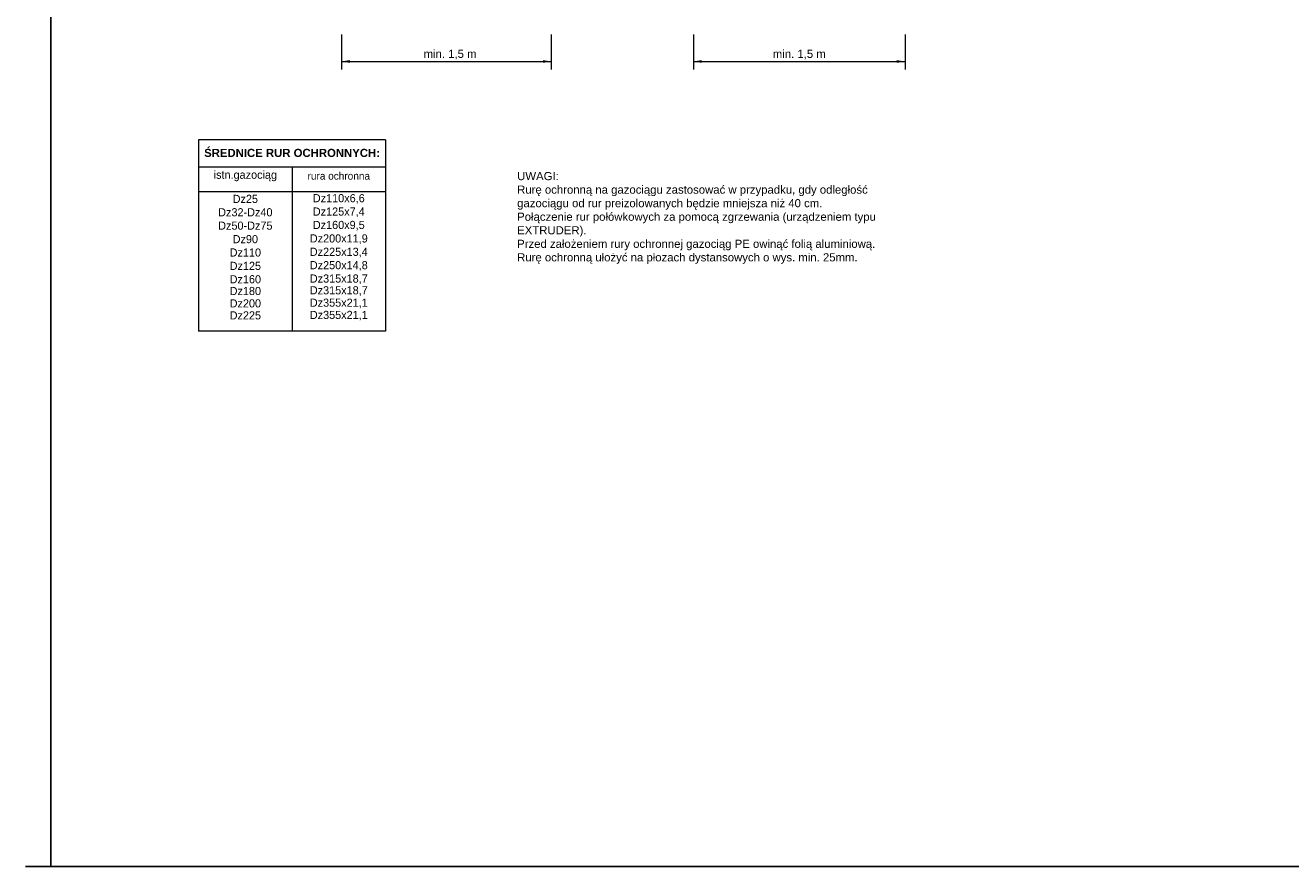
# Model space of a CAD drawing. Extents: x 6568842 to 6569315, y 5583805 to 5584087.
# Tile 1 of 3: x 6569112 to 6569214, y 5583951 to 5584019. Entities that reach past the tile are written whole.
import ezdxf

# ---------------------------------------------------------------- set-up
doc = ezdxf.new("R2010")
doc.units = 0
for name, color, linetype, lineweight in [('!Opisy', 160, 'CONTINUOUS', 9), ('!Rzutnia', 7, 'CONTINUOUS', 5), ('!Wymiarowanie', 7, 'CONTINUOUS', 9), ('pomocnicza', 140, 'CONTINUOUS', 30)]:
    doc.layers.add(name, color=color, linetype=linetype, lineweight=lineweight)
doc.styles.add('styl1', font='arial.ttf', dxfattribs={"height": 1.1})

msp = doc.modelspace()

# ---------------------------------------------------------------- linework, layer by layer
at = {"layer": '!Rzutnia'}
for p, q in [((6569141.1, 5584009.64), (6569126.14, 5584009.64)), ((6569126.14, 5584009.64), (6569126.14, 5583994.33)), ((6569141.1, 5584009.64), (6569141.1, 5583994.33)), ((6569141.1, 5584007.43), (6569126.14, 5584007.43)), ((6569133.62, 5584007.43), (6569133.62, 5583994.33)), ((6569141.1, 5584005.47), (6569126.14, 5584005.47)), ((6569141.1, 5583994.33), (6569126.14, 5583994.33))]:
    msp.add_line(p, q, dxfattribs=at)
at = {"layer": '!Wymiarowanie'}
for p, q in [((6569137.58, 5584018.06), (6569137.58, 5584015.27)), ((6569154.37, 5584018.06), (6569154.37, 5584015.27)), ((6569165.75, 5584018.06), (6569165.75, 5584015.27)), ((6569182.69, 5584018.06), (6569182.69, 5584015.27)), ((6569137.58, 5584015.9), (6569154.37, 5584015.9)), ((6569165.75, 5584015.9), (6569182.69, 5584015.9))]:
    msp.add_line(p, q, dxfattribs=at)
for points in [[(6569138.25, 5584016.01), (6569138.25, 5584015.79), (6569137.58, 5584015.9)], [(6569153.7, 5584016.01), (6569153.7, 5584015.79), (6569154.37, 5584015.9)], [(6569166.42, 5584016.01), (6569166.42, 5584015.79), (6569165.75, 5584015.9)], [(6569182.02, 5584016.01), (6569182.02, 5584015.79), (6569182.69, 5584015.9)]]:
    msp.add_solid(points, dxfattribs=at)
at = {"layer": 'pomocnicza', "color": 3, "lineweight": 25}
for p, q in [((6569114.31, 5583951.47), (6569114.31, 5584087.23)), ((6569112.27, 5583951.47), (6569314.41, 5583951.47))]:
    msp.add_line(p, q, dxfattribs=at)

# ---------------------------------------------------------------- texts
at = {"layer": '!Opisy', "char_height": 0.65, "style": 'styl1'}
for s, insert, width, attachment_point in [('min. 1,5 m', (6569146.27, 5584016.45), 9.1994, 5), ('min. 1,5 m', (6569174.22, 5584016.45), 9.1994, 5), ('UWAGI:\\PRurę ochronną na gazociągu zastosować w przypadku, gdy odległość gazociągu od rur preizolowanych będzie mniejsza niż 40 cm.\\PPołączenie rur połówkowych za pomocą zgrzewania (urządzeniem typu EXTRUDER).\\PPrzed założeniem rury ochronnej gazociąg PE owinąć folią aluminiową.\\PRurę ochronną ułożyć na płozach dystansowych o wys. min. 25mm.', (6569151.64, 5584003.38), 28.8116, 4)]:
    msp.add_mtext(s, dxfattribs=dict(at, insert=insert, width=width, attachment_point=attachment_point))
at = {"layer": '!Rzutnia', "attachment_point": 5}
for s, insert, char_height, width in [('{\\fArial|b1|i0|c238|p34;ŚREDNICE RUR OCHRONNYCH:}', (6569133.62, 5584008.58), 0.65, 14.9595), ('istn.gazociąg', (6569129.88, 5584006.74), 0.65, 7.4797), ('rura ochronna', (6569137.36, 5584006.74), 0.6, 7.4797), ('Dz25', (6569129.88, 5584004.9), 0.65, 7.4797), ('Dz110x6,6', (6569137.36, 5584004.9), 0.65, 7.4797), ('Dz32-Dz40', (6569129.88, 5584003.83), 0.65, 7.4797), ('Dz125x7,4', (6569137.36, 5584003.83), 0.65, 7.4797), ('Dz50-Dz75', (6569129.88, 5584002.76), 0.65, 7.4797), ('Dz160x9,5', (6569137.36, 5584002.76), 0.65, 7.4797), ('Dz90', (6569129.88, 5584001.68), 0.65, 7.4797), ('Dz200x11,9', (6569137.36, 5584001.68), 0.65, 7.4797), ('Dz110', (6569129.88, 5584000.61), 0.65, 7.4797), ('Dz225x13,4', (6569137.36, 5584000.61), 0.65, 7.4797), ('Dz125', (6569129.88, 5583999.54), 0.65, 7.4797), ('Dz250x14,8', (6569137.36, 5583999.54), 0.65, 7.4797), ('Dz160', (6569129.88, 5583998.47), 0.65, 7.4797), ('Dz315x18,7', (6569137.36, 5583998.47), 0.65, 7.4797), ('Dz180', (6569129.88, 5583997.53), 0.65, 7.4797), ('Dz315x18,7', (6569137.36, 5583997.53), 0.65, 7.4797), ('Dz200', (6569129.88, 5583996.54), 0.65, 7.4797), ('Dz355x21,1', (6569137.36, 5583996.54), 0.65, 7.4797), ('Dz225', (6569129.88, 5583995.58), 0.65, 7.4797), ('Dz355x21,1', (6569137.36, 5583995.56), 0.65, 7.4797)]:
    msp.add_mtext(s, dxfattribs=dict(at, insert=insert, char_height=char_height, width=width))

doc.saveas('drawing.dxf')
